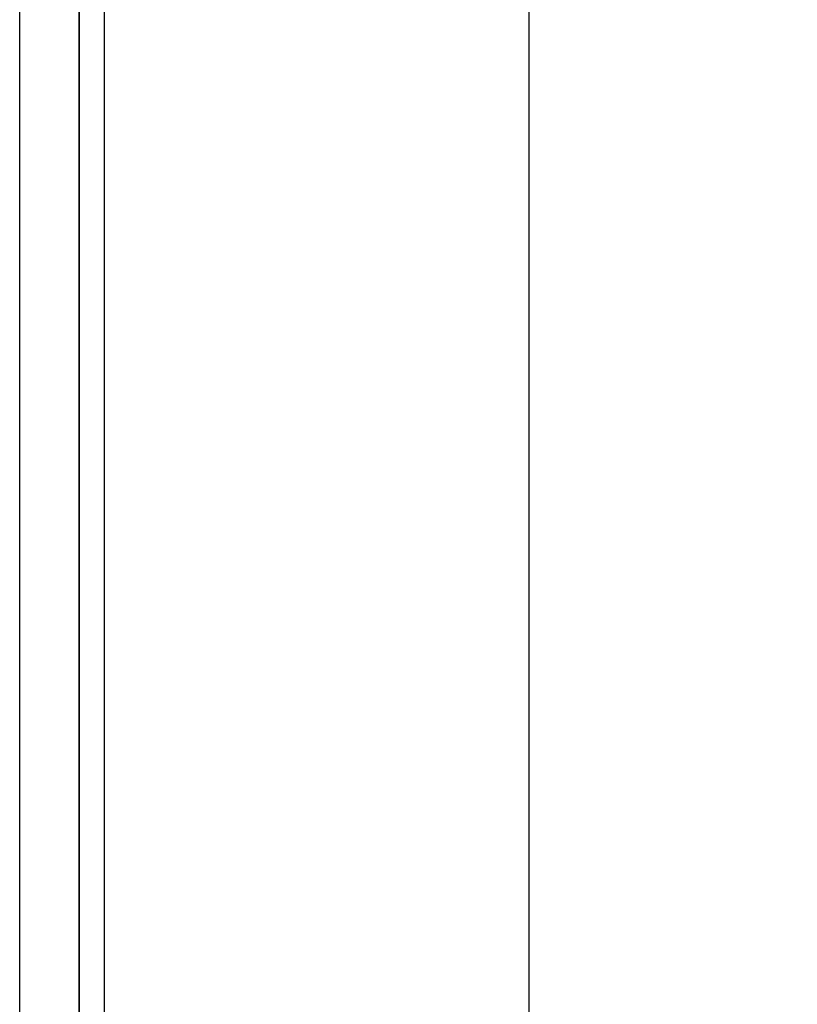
# Model space of a CAD drawing. Header units: millimetres. Extents: x 373037 to 682063, y 76092 to 274210.
# Tile 140 of 256: x 655257 to 655440, y 260608 to 260840. Entities that reach past the tile are written whole.
import ezdxf

# ---------------------------------------------------------------- set-up
doc = ezdxf.new("R2010")
doc.units = ezdxf.units.MM
doc.header["$LTSCALE"] = 100
doc.linetypes.add('ČÁRKOVANÁ', pattern=[19.05, 12.7, -6.35])
doc.layers.add('PUDORYS', color=253, linetype='CONTINUOUS')

msp = doc.modelspace()

# ---------------------------------------------------------------- linework, layer by layer
at = {"layer": 'PUDORYS', "color": 252, "true_color": 0x939598}
msp.add_line((655270.64, 261175.65), (655270.64, 259063.65), dxfattribs=at)
at = {"layer": 'PUDORYS', "color": 252, "linetype": 'ČÁRKOVANÁ', "ltscale": 5, "true_color": 0x939598}
for points in [[(681396.64, 249812.15), (655256.64, 249812.15), (655256.64, 273052.15), (681396.64, 273052.15)], [(681276.64, 249932.15), (655376.64, 249932.15), (655376.64, 272932.15), (681276.64, 272932.15)]]:
    msp.add_lwpolyline(points, close=True, dxfattribs=at)
at = {"layer": 'PUDORYS', "color": 252, "ltscale": 15, "true_color": 0x939598}
for points in [[(655270.64, 273038.15), (681383.2, 273038.15), (681383.2, 249826.15), (655270.64, 249826.15)], [(681376.64, 249832.15), (655276.64, 249832.15), (655276.64, 273032.15), (681376.64, 273032.15)]]:
    msp.add_lwpolyline(points, close=True, dxfattribs=at)
at = {"layer": 'PUDORYS', "color": 252, "true_color": 0x939598}
msp.add_lwpolyline([(681376.64, 249832.15), (655276.64, 249832.15), (655276.64, 273032.15), (681376.64, 273032.15)], close=True, dxfattribs=at)

doc.saveas('drawing.dxf')
